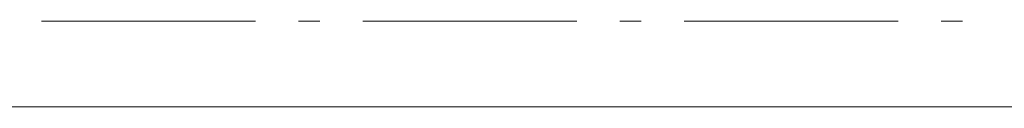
# Model space of a CAD drawing. Extents: x 16 to 1175, y 16 to 826.
# Tile 165 of 217: x 999.62 to 1032.19, y 139.38 to 142.2. Entities that reach past the tile are written whole.
import ezdxf

# ---------------------------------------------------------------- set-up
doc = ezdxf.new("R2010")
doc.units = 0
doc.header["$MEASUREMENT"] = 0
doc.layers.add('Layer 1', color=7, linetype='Continuous', lineweight=0)

# ---------------------------------------------------------------- blocks, each defined once
blk = doc.blocks.new('Block_0')
at = {"layer": 'Layer 1', "color": 253, "lineweight": 9, "true_color": 0xb4b4b4}
for p, q in [((1000.339, 142.205), (1007.426, 142.205)), ((1008.843, 142.205), (1009.552, 142.205)), ((1010.969, 142.205), (1018.056, 142.205)), ((1019.473, 142.205), (1020.182, 142.205)), ((1021.599, 142.205), (1028.686, 142.205)), ((1030.103, 142.205), (1030.812, 142.205))]:
    blk.add_line(p, q, dxfattribs=at)
at = {"layer": 'Layer 1', "color": 18, "lineweight": 13, "true_color": 0x000000}
blk.add_line((957.318, 139.376), (1061.129, 139.376), dxfattribs=at)

msp = doc.modelspace()

# ---------------------------------------------------------------- block references
at = {"layer": 'Layer 1'}
msp.add_blockref('Block_0', (0, 0), dxfattribs=at)

doc.saveas('drawing.dxf')
